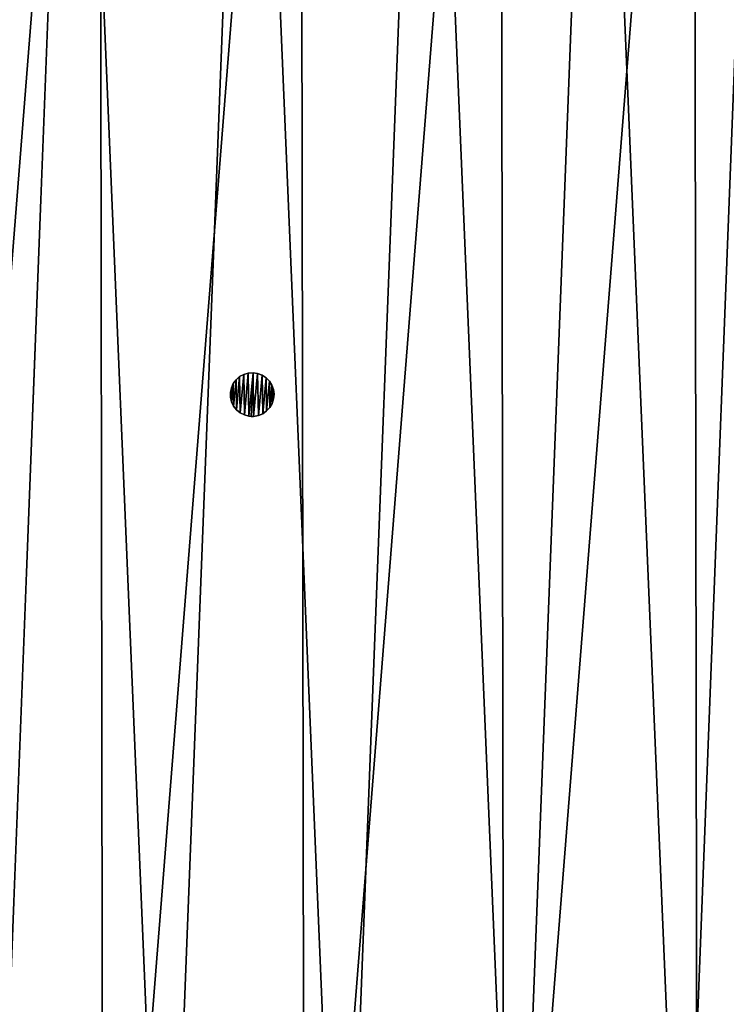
# Model space of a CAD drawing. Header units: millimetres. Extents: x -221 to 238, y -218 to 203.
# Tile 242 of 256: x -37 to 76, y -98 to 60. Entities that reach past the tile are written whole.
import ezdxf

# ---------------------------------------------------------------- set-up
doc = ezdxf.new("R2010")
doc.units = ezdxf.units.MM
doc.header["$LTSCALE"] = 25.4
doc.layers.get('0').update_dxf_attribs({"true_color": 0xff5454})

# ---------------------------------------------------------------- blocks, each defined once
blk = doc.blocks.new('KARO-V-10303.STL#1')
at = {"color": 250, "true_color": 0x262626}
mesh = blk.add_polyface(dxfattribs=at)
corners = [(-197.36, -32.38, 1739.56), (-197.46, 31.78, 1739.56), (-200, -0.3, 1739.56), (-189.8, 63.05, 1739.56), (-189.61, -63.62, 1739.56), (-177.23, 92.68, 1739.56), (-176.95, -93.21, 1739.56), (-160.07, 119.91, 1739.56), (-159.71, -120.39, 1739.56), (-138.76, 144.03, 1739.56), (-138.33, -144.45, 1739.56), (-113.86, 164.42, 1739.56), (-113.36, -164.77, 1739.56), (-86.01, 180.56, 1739.56), (-85.47, -180.82, 1739.56), (-55.93, 192.02, 1739.56), (-55.35, -192.19, 1739.56), (-24.41, 198.51, 1739.56), (-23.81, -198.58, 1739.56), (7.75, 199.85, 1739.56), (8.36, -199.83, 1739.56), (39.71, 196.02, 1739.56), (40.3, -195.9, 1739.56), (70.64, 187.11, 1739.56), (71.2, -186.9, 1739.56), (99.74, 173.36, 1739.56), (100.26, -173.05, 1739.56), (126.25, 155.11, 1739.56), (126.72, -154.73, 1739.56), (149.5, 132.85, 1739.56), (149.9, -132.4, 1739.56), (168.88, 107.15, 1739.56), (169.2, -106.64, 1739.56), (183.88, 78.67, 1739.56), (184.11, -78.12, 1739.56), (194.12, 48.16, 1739.56), (194.26, -47.57, 1739.56), (199.33, 16.39, 1739.56), (199.38, -15.79, 1739.56)]
mesh.append_faces([[corners[k] for k in face] for face in [(0, 1, 2), (37, 36, 38)]], dxfattribs={"vtx0": -1, "color": 250})
mesh.append_faces([[corners[k] for k in face] for face in [(1, 0, 3), (3, 4, 5), (5, 6, 7), (7, 8, 9), (9, 10, 11), (11, 12, 13), (13, 14, 15), (15, 16, 17), (17, 18, 19), (19, 20, 21), (21, 22, 23), (23, 24, 25), (25, 26, 27), (27, 28, 29), (29, 30, 31), (31, 32, 33), (33, 34, 35), (35, 36, 37)]], dxfattribs={"vtx0": -1, "vtx1": -1, "color": 250})
mesh.append_faces([[corners[k] for k in face] for face in [(3, 0, 4), (5, 4, 6), (7, 6, 8), (9, 8, 10), (11, 10, 12), (13, 12, 14), (15, 14, 16), (17, 16, 18), (19, 18, 20), (21, 20, 22), (23, 22, 24), (25, 24, 26), (27, 26, 28), (29, 28, 30), (31, 30, 32), (33, 32, 34), (35, 34, 36)]], dxfattribs={"vtx0": -1, "vtx2": -1, "color": 250})
mesh = blk.add_polyface(dxfattribs=at)
corners = [(-197.46, 31.78, 1738.76), (-197.36, -32.38, 1738.76), (-200, -0.3, 1738.76), (-189.8, 63.05, 1738.76), (-189.61, -63.62, 1738.76), (-177.23, 92.68, 1738.76), (-176.95, -93.21, 1738.76), (-160.07, 119.91, 1738.76), (-159.71, -120.39, 1738.76), (-138.76, 144.03, 1738.76), (-138.33, -144.45, 1738.76), (-113.86, 164.42, 1738.76), (-113.36, -164.77, 1738.76), (-86.01, 180.56, 1738.76), (-85.47, -180.82, 1738.76), (-55.93, 192.02, 1738.76), (-55.35, -192.19, 1738.76), (-24.41, 198.51, 1738.76), (-23.81, -198.58, 1738.76), (7.75, 199.85, 1738.76), (8.36, -199.83, 1738.76), (39.71, 196.02, 1738.76), (40.3, -195.9, 1738.76), (70.64, 187.11, 1738.76), (71.2, -186.9, 1738.76), (99.74, 173.36, 1738.76), (100.26, -173.05, 1738.76), (126.25, 155.11, 1738.76), (126.72, -154.73, 1738.76), (149.5, 132.85, 1738.76), (149.9, -132.4, 1738.76), (168.88, 107.15, 1738.76), (169.2, -106.64, 1738.76), (183.88, 78.67, 1738.76), (184.11, -78.12, 1738.76), (194.12, 48.16, 1738.76), (194.26, -47.57, 1738.76), (199.33, 16.39, 1738.76), (199.38, -15.79, 1738.76)]
mesh.append_faces([[corners[k] for k in face] for face in [(0, 1, 2), (36, 37, 38)]], dxfattribs={"vtx0": -1, "color": 250})
mesh.append_faces([[corners[k] for k in face] for face in [(1, 3, 4), (4, 5, 6), (6, 7, 8), (8, 9, 10), (10, 11, 12), (12, 13, 14), (14, 15, 16), (16, 17, 18), (18, 19, 20), (20, 21, 22), (22, 23, 24), (24, 25, 26), (26, 27, 28), (28, 29, 30), (30, 31, 32), (32, 33, 34), (34, 35, 36)]], dxfattribs={"vtx0": -1, "vtx1": -1, "color": 250})
mesh.append_faces([[corners[k] for k in face] for face in [(1, 0, 3), (4, 3, 5), (6, 5, 7), (8, 7, 9), (10, 9, 11), (12, 11, 13), (14, 13, 15), (16, 15, 17), (18, 17, 19), (20, 19, 21), (22, 21, 23), (24, 23, 25), (26, 25, 27), (28, 27, 29), (30, 29, 31), (32, 31, 33), (34, 33, 35), (36, 35, 37)]], dxfattribs={"vtx0": -1, "vtx2": -1, "color": 250})
mesh = blk.add_polyface(dxfattribs=at)
corners = [(-173.76, 20.8, 1739.56), (-171.4, -35.29, 1739.56), (-174.85, -7.34, 1739.56), (-168.17, 48.41, 1739.56), (-163.52, -62.33, 1739.56), (-158.23, 74.76, 1739.56), (-151.41, -87.75, 1739.56), (-144.19, 99.17, 1739.56), (-135.37, -110.9, 1739.56), (-126.41, 121.02, 1739.56), (-115.83, -131.18, 1739.56), (-105.36, 139.73, 1739.56), (-93.28, -148.06, 1739.56), (-81.59, 154.82, 1739.56), (-68.32, -161.11, 1739.56), (-55.69, 165.9, 1739.56), (-41.6, -169.98, 1739.56), (-28.36, 172.69, 1739.56), (-13.79, -174.46, 1739.56), (-0.29, 175, 1739.56), (14.37, -174.41, 1739.56), (27.78, 172.78, 1739.56), (42.16, -169.84, 1739.56), (55.14, 166.09, 1739.56), (68.86, -160.88, 1739.56), (81.07, 155.09, 1739.56), (93.78, -147.75, 1739.56), (104.9, 140.08, 1739.56), (116.27, -130.79, 1739.56), (126.01, 121.44, 1739.56), (135.74, -110.45, 1739.56), (143.86, 99.65, 1739.56), (151.7, -87.25, 1739.56), (157.98, 75.29, 1739.56), (163.73, -61.78, 1739.56), (168.01, 48.97, 1739.56), (171.52, -34.72, 1739.56), (173.69, 21.38, 1739.56), (174.87, -6.75, 1739.56)]
mesh.append_faces([[corners[k] for k in face] for face in [(0, 1, 2), (36, 37, 38)]], dxfattribs={"vtx0": -1, "color": 250})
mesh.append_faces([[corners[k] for k in face] for face in [(1, 3, 4), (4, 5, 6), (6, 7, 8), (8, 9, 10), (10, 11, 12), (12, 13, 14), (14, 15, 16), (16, 17, 18), (18, 19, 20), (20, 21, 22), (22, 23, 24), (24, 25, 26), (26, 27, 28), (28, 29, 30), (30, 31, 32), (32, 33, 34), (34, 35, 36)]], dxfattribs={"vtx0": -1, "vtx1": -1, "color": 250})
mesh.append_faces([[corners[k] for k in face] for face in [(1, 0, 3), (4, 3, 5), (6, 5, 7), (8, 7, 9), (10, 9, 11), (12, 11, 13), (14, 13, 15), (16, 15, 17), (18, 17, 19), (20, 19, 21), (22, 21, 23), (24, 23, 25), (26, 25, 27), (28, 27, 29), (30, 29, 31), (32, 31, 33), (34, 33, 35), (36, 35, 37)]], dxfattribs={"vtx0": -1, "vtx2": -1, "color": 250})
mesh = blk.add_polyface(dxfattribs=at)
corners = [(-171.4, -35.29, 1759.56), (-173.76, 20.8, 1759.56), (-174.85, -7.34, 1759.56), (-168.17, 48.41, 1759.56), (-163.52, -62.33, 1759.56), (-158.23, 74.76, 1759.56), (-151.41, -87.75, 1759.56), (-144.19, 99.17, 1759.56), (-135.37, -110.9, 1759.56), (-126.41, 121.02, 1759.56), (-115.83, -131.18, 1759.56), (-105.36, 139.73, 1759.56), (-93.28, -148.06, 1759.56), (-81.59, 154.82, 1759.56), (-68.32, -161.11, 1759.56), (-55.69, 165.9, 1759.56), (-41.6, -169.98, 1759.56), (-28.36, 172.69, 1759.56), (-13.79, -174.46, 1759.56), (-0.29, 175, 1759.56), (14.37, -174.41, 1759.56), (27.78, 172.78, 1759.56), (42.16, -169.84, 1759.56), (55.14, 166.09, 1759.56), (68.86, -160.88, 1759.56), (81.07, 155.09, 1759.56), (93.78, -147.75, 1759.56), (104.9, 140.08, 1759.56), (116.27, -130.79, 1759.56), (126.01, 121.44, 1759.56), (135.74, -110.45, 1759.56), (143.86, 99.65, 1759.56), (151.7, -87.25, 1759.56), (157.98, 75.29, 1759.56), (163.73, -61.78, 1759.56), (168.01, 48.97, 1759.56), (171.52, -34.72, 1759.56), (173.69, 21.38, 1759.56), (174.87, -6.75, 1759.56)]
mesh.append_faces([[corners[k] for k in face] for face in [(0, 1, 2), (37, 36, 38)]], dxfattribs={"vtx0": -1, "color": 250})
mesh.append_faces([[corners[k] for k in face] for face in [(1, 0, 3), (3, 4, 5), (5, 6, 7), (7, 8, 9), (9, 10, 11), (11, 12, 13), (13, 14, 15), (15, 16, 17), (17, 18, 19), (19, 20, 21), (21, 22, 23), (23, 24, 25), (25, 26, 27), (27, 28, 29), (29, 30, 31), (31, 32, 33), (33, 34, 35), (35, 36, 37)]], dxfattribs={"vtx0": -1, "vtx1": -1, "color": 250})
mesh.append_faces([[corners[k] for k in face] for face in [(3, 0, 4), (5, 4, 6), (7, 6, 8), (9, 8, 10), (11, 10, 12), (13, 12, 14), (15, 14, 16), (17, 16, 18), (19, 18, 20), (21, 20, 22), (23, 22, 24), (25, 24, 26), (27, 26, 28), (29, 28, 30), (31, 30, 32), (33, 32, 34), (35, 34, 36)]], dxfattribs={"vtx0": -1, "vtx2": -1, "color": 250})
mesh = blk.add_polyface(dxfattribs=at)
corners = [(-3.47, -0.43, 1738.76), (-3.33, 1.07, 1738.76), (-3.48, 0.32, 1738.76), (-3.3, -1.17, 1738.76), (-3.03, 1.76, 1738.76), (-2.97, -1.85, 1738.76), (-2.58, 2.37, 1738.76), (-2.5, -2.45, 1738.76), (-2.01, 2.87, 1738.76), (-1.92, -2.93, 1738.76), (-1.35, 3.23, 1738.76), (-1.24, -3.27, 1738.76), (-0.62, 3.44, 1738.76), (-0.51, -3.46, 1738.76), (0.14, 3.5, 1738.76), (-0.14, -3.5, 1738.76), (0.24, -3.49, 1738.76), (0.88, 3.39, 1738.76), (0.99, -3.36, 1738.76), (1.59, 3.12, 1738.76), (1.69, -3.07, 1738.76), (2.22, 2.7, 1738.76), (2.31, -2.63, 1738.76), (2.75, 2.16, 1738.76), (2.82, -2.07, 1738.76), (3.15, 1.52, 1738.76), (3.2, -1.42, 1738.76), (3.41, 0.81, 1738.76), (3.43, -0.7, 1738.76), (3.5, 0.05, 1738.76)]
mesh.append_faces([[corners[k] for k in face] for face in [(0, 1, 2), (27, 28, 29)]], dxfattribs={"vtx0": -1, "color": 250})
mesh.append_faces([[corners[k] for k in face] for face in [(1, 3, 4), (4, 5, 6), (6, 7, 8), (8, 9, 10), (10, 11, 12), (12, 13, 14), (14, 16, 17), (17, 18, 19), (19, 20, 21), (21, 22, 23), (23, 24, 25), (25, 26, 27)]], dxfattribs={"vtx0": -1, "vtx1": -1, "color": 250})
mesh.append_faces([[corners[k] for k in face] for face in [(1, 0, 3), (4, 3, 5), (6, 5, 7), (8, 7, 9), (10, 9, 11), (12, 11, 13), (14, 13, 15), (14, 15, 16), (17, 16, 18), (19, 18, 20), (21, 20, 22), (23, 22, 24), (25, 24, 26), (27, 26, 28)]], dxfattribs={"vtx0": -1, "vtx2": -1, "color": 250})
mesh = blk.add_polyface(dxfattribs=at)
corners = [(-3.33, 1.07, 1723.76), (-3.47, -0.43, 1723.76), (-3.48, 0.32, 1723.76), (-3.3, -1.17, 1723.76), (-3.03, 1.76, 1723.76), (-2.97, -1.85, 1723.76), (-2.58, 2.37, 1723.76), (-2.5, -2.45, 1723.76), (-2.01, 2.87, 1723.76), (-1.92, -2.93, 1723.76), (-1.35, 3.23, 1723.76), (-1.24, -3.27, 1723.76), (-0.62, 3.44, 1723.76), (-0.51, -3.46, 1723.76), (0.14, 3.5, 1723.76), (-0.14, -3.5, 1723.76), (0.24, -3.49, 1723.76), (0.88, 3.39, 1723.76), (0.99, -3.36, 1723.76), (1.59, 3.12, 1723.76), (1.69, -3.07, 1723.76), (2.22, 2.7, 1723.76), (2.31, -2.63, 1723.76), (2.75, 2.16, 1723.76), (2.82, -2.07, 1723.76), (3.15, 1.52, 1723.76), (3.2, -1.42, 1723.76), (3.41, 0.81, 1723.76), (3.43, -0.7, 1723.76), (3.5, 0.05, 1723.76)]
mesh.append_faces([[corners[k] for k in face] for face in [(0, 1, 2), (28, 27, 29)]], dxfattribs={"vtx0": -1, "color": 250})
mesh.append_faces([[corners[k] for k in face] for face in [(1, 0, 3), (3, 4, 5), (5, 6, 7), (7, 8, 9), (9, 10, 11), (11, 12, 13), (13, 14, 15), (15, 14, 16), (16, 17, 18), (18, 19, 20), (20, 21, 22), (22, 23, 24), (24, 25, 26), (26, 27, 28)]], dxfattribs={"vtx0": -1, "vtx1": -1, "color": 250})
mesh.append_faces([[corners[k] for k in face] for face in [(3, 0, 4), (5, 4, 6), (7, 6, 8), (9, 8, 10), (11, 10, 12), (13, 12, 14), (16, 14, 17), (18, 17, 19), (20, 19, 21), (22, 21, 23), (24, 23, 25), (26, 25, 27)]], dxfattribs={"vtx0": -1, "vtx2": -1, "color": 250})
mesh = blk.add_polyface(dxfattribs=at)
corners = [(-2.01, 2.87, 1738.76), (-1.35, 3.23, 1723.76), (-2.01, 2.87, 1723.76), (-1.35, 3.23, 1738.76)]
mesh.append_faces([[corners[k] for k in face] for face in [(0, 1, 2), (1, 0, 3)]], dxfattribs={"vtx0": -1, "color": 250})
mesh = blk.add_polyface(dxfattribs=at)
corners = [(-1.35, 3.23, 1738.76), (-0.62, 3.44, 1723.76), (-1.35, 3.23, 1723.76), (-0.62, 3.44, 1738.76)]
mesh.append_faces([[corners[k] for k in face] for face in [(0, 1, 2), (1, 0, 3)]], dxfattribs={"vtx0": -1, "color": 250})
mesh = blk.add_polyface(dxfattribs=at)
corners = [(-0.62, 3.44, 1738.76), (0.14, 3.5, 1723.76), (-0.62, 3.44, 1723.76), (0.14, 3.5, 1738.76)]
mesh.append_faces([[corners[k] for k in face] for face in [(0, 1, 2), (1, 0, 3)]], dxfattribs={"vtx0": -1, "color": 250})
mesh = blk.add_polyface(dxfattribs=at)
corners = [(0.14, 3.5, 1738.76), (0.88, 3.39, 1723.76), (0.14, 3.5, 1723.76), (0.88, 3.39, 1738.76)]
mesh.append_faces([[corners[k] for k in face] for face in [(0, 1, 2), (1, 0, 3)]], dxfattribs={"vtx0": -1, "color": 250})
mesh = blk.add_polyface(dxfattribs=at)
corners = [(0.88, 3.39, 1738.76), (1.59, 3.12, 1723.76), (0.88, 3.39, 1723.76), (1.59, 3.12, 1738.76)]
mesh.append_faces([[corners[k] for k in face] for face in [(0, 1, 2), (1, 0, 3)]], dxfattribs={"vtx0": -1, "color": 250})
mesh = blk.add_polyface(dxfattribs=at)
corners = [(-3.03, 1.76, 1738.76), (-3.33, 1.07, 1723.76), (-3.33, 1.07, 1738.76), (-3.03, 1.76, 1723.76)]
mesh.append_faces([[corners[k] for k in face] for face in [(0, 1, 2), (1, 0, 3)]], dxfattribs={"vtx0": -1, "color": 250})
mesh = blk.add_polyface(dxfattribs=at)
corners = [(-2.58, 2.37, 1738.76), (-3.03, 1.76, 1723.76), (-3.03, 1.76, 1738.76), (-2.58, 2.37, 1723.76)]
mesh.append_faces([[corners[k] for k in face] for face in [(0, 1, 2), (1, 0, 3)]], dxfattribs={"vtx0": -1, "color": 250})
mesh = blk.add_polyface(dxfattribs=at)
corners = [(-2.58, 2.37, 1738.76), (-2.01, 2.87, 1723.76), (-2.58, 2.37, 1723.76), (-2.01, 2.87, 1738.76)]
mesh.append_faces([[corners[k] for k in face] for face in [(0, 1, 2), (1, 0, 3)]], dxfattribs={"vtx0": -1, "color": 250})
mesh = blk.add_polyface(dxfattribs=at)
corners = [(1.59, 3.12, 1738.76), (2.22, 2.7, 1723.76), (1.59, 3.12, 1723.76), (2.22, 2.7, 1738.76)]
mesh.append_faces([[corners[k] for k in face] for face in [(0, 1, 2), (1, 0, 3)]], dxfattribs={"vtx0": -1, "color": 250})
mesh = blk.add_polyface(dxfattribs=at)
corners = [(2.22, 2.7, 1723.76), (2.75, 2.16, 1738.76), (2.75, 2.16, 1723.76), (2.22, 2.7, 1738.76)]
mesh.append_faces([[corners[k] for k in face] for face in [(0, 1, 2), (1, 0, 3)]], dxfattribs={"vtx0": -1, "color": 250})
mesh = blk.add_polyface(dxfattribs=at)
corners = [(2.75, 2.16, 1723.76), (3.15, 1.52, 1738.76), (3.15, 1.52, 1723.76), (2.75, 2.16, 1738.76)]
mesh.append_faces([[corners[k] for k in face] for face in [(0, 1, 2), (1, 0, 3)]], dxfattribs={"vtx0": -1, "color": 250})
mesh = blk.add_polyface(dxfattribs=at)
corners = [(-3.33, 1.07, 1738.76), (-3.48, 0.32, 1723.76), (-3.48, 0.32, 1738.76), (-3.33, 1.07, 1723.76)]
mesh.append_faces([[corners[k] for k in face] for face in [(0, 1, 2), (1, 0, 3)]], dxfattribs={"vtx0": -1, "color": 250})
mesh = blk.add_polyface(dxfattribs=at)
corners = [(-3.48, 0.32, 1738.76), (-3.47, -0.43, 1723.76), (-3.47, -0.43, 1738.76), (-3.48, 0.32, 1723.76)]
mesh.append_faces([[corners[k] for k in face] for face in [(0, 1, 2), (1, 0, 3)]], dxfattribs={"vtx0": -1, "color": 250})
mesh = blk.add_polyface(dxfattribs=at)
corners = [(3.15, 1.52, 1723.76), (3.41, 0.81, 1738.76), (3.41, 0.81, 1723.76), (3.15, 1.52, 1738.76)]
mesh.append_faces([[corners[k] for k in face] for face in [(0, 1, 2), (1, 0, 3)]], dxfattribs={"vtx0": -1, "color": 250})
mesh = blk.add_polyface(dxfattribs=at)
corners = [(3.41, 0.81, 1723.76), (3.5, 0.05, 1738.76), (3.5, 0.05, 1723.76), (3.41, 0.81, 1738.76)]
mesh.append_faces([[corners[k] for k in face] for face in [(0, 1, 2), (1, 0, 3)]], dxfattribs={"vtx0": -1, "color": 250})
mesh = blk.add_polyface(dxfattribs=at)
corners = [(3.5, 0.05, 1723.76), (3.43, -0.7, 1738.76), (3.43, -0.7, 1723.76), (3.5, 0.05, 1738.76)]
mesh.append_faces([[corners[k] for k in face] for face in [(0, 1, 2), (1, 0, 3)]], dxfattribs={"vtx0": -1, "color": 250})
mesh = blk.add_polyface(dxfattribs=at)
corners = [(-3.47, -0.43, 1738.76), (-3.3, -1.17, 1723.76), (-3.3, -1.17, 1738.76), (-3.47, -0.43, 1723.76)]
mesh.append_faces([[corners[k] for k in face] for face in [(0, 1, 2), (1, 0, 3)]], dxfattribs={"vtx0": -1, "color": 250})
mesh = blk.add_polyface(dxfattribs=at)
corners = [(-3.3, -1.17, 1738.76), (-2.97, -1.85, 1723.76), (-2.97, -1.85, 1738.76), (-3.3, -1.17, 1723.76)]
mesh.append_faces([[corners[k] for k in face] for face in [(0, 1, 2), (1, 0, 3)]], dxfattribs={"vtx0": -1, "color": 250})
mesh = blk.add_polyface(dxfattribs=at)
corners = [(3.2, -1.42, 1723.76), (2.82, -2.07, 1738.76), (2.82, -2.07, 1723.76), (3.2, -1.42, 1738.76)]
mesh.append_faces([[corners[k] for k in face] for face in [(0, 1, 2), (1, 0, 3)]], dxfattribs={"vtx0": -1, "color": 250})
mesh = blk.add_polyface(dxfattribs=at)
corners = [(3.43, -0.7, 1723.76), (3.2, -1.42, 1738.76), (3.2, -1.42, 1723.76), (3.43, -0.7, 1738.76)]
mesh.append_faces([[corners[k] for k in face] for face in [(0, 1, 2), (1, 0, 3)]], dxfattribs={"vtx0": -1, "color": 250})
mesh = blk.add_polyface(dxfattribs=at)
corners = [(-2.97, -1.85, 1738.76), (-2.5, -2.45, 1723.76), (-2.5, -2.45, 1738.76), (-2.97, -1.85, 1723.76)]
mesh.append_faces([[corners[k] for k in face] for face in [(0, 1, 2), (1, 0, 3)]], dxfattribs={"vtx0": -1, "color": 250})
mesh = blk.add_polyface(dxfattribs=at)
corners = [(-1.92, -2.93, 1738.76), (-2.5, -2.45, 1723.76), (-1.92, -2.93, 1723.76), (-2.5, -2.45, 1738.76)]
mesh.append_faces([[corners[k] for k in face] for face in [(0, 1, 2), (1, 0, 3)]], dxfattribs={"vtx0": -1, "color": 250})
mesh = blk.add_polyface(dxfattribs=at)
corners = [(-1.24, -3.27, 1738.76), (-1.92, -2.93, 1723.76), (-1.24, -3.27, 1723.76), (-1.92, -2.93, 1738.76)]
mesh.append_faces([[corners[k] for k in face] for face in [(0, 1, 2), (1, 0, 3)]], dxfattribs={"vtx0": -1, "color": 250})
mesh = blk.add_polyface(dxfattribs=at)
corners = [(1.69, -3.07, 1738.76), (0.99, -3.36, 1723.76), (1.69, -3.07, 1723.76), (0.99, -3.36, 1738.76)]
mesh.append_faces([[corners[k] for k in face] for face in [(0, 1, 2), (1, 0, 3)]], dxfattribs={"vtx0": -1, "color": 250})
mesh = blk.add_polyface(dxfattribs=at)
corners = [(2.31, -2.63, 1738.76), (1.69, -3.07, 1723.76), (2.31, -2.63, 1723.76), (1.69, -3.07, 1738.76)]
mesh.append_faces([[corners[k] for k in face] for face in [(0, 1, 2), (1, 0, 3)]], dxfattribs={"vtx0": -1, "color": 250})
mesh = blk.add_polyface(dxfattribs=at)
corners = [(2.82, -2.07, 1723.76), (2.31, -2.63, 1738.76), (2.31, -2.63, 1723.76), (2.82, -2.07, 1738.76)]
mesh.append_faces([[corners[k] for k in face] for face in [(0, 1, 2), (1, 0, 3)]], dxfattribs={"vtx0": -1, "color": 250})
mesh = blk.add_polyface(dxfattribs=at)
corners = [(-0.51, -3.46, 1738.76), (-1.24, -3.27, 1723.76), (-0.51, -3.46, 1723.76), (-1.24, -3.27, 1738.76)]
mesh.append_faces([[corners[k] for k in face] for face in [(0, 1, 2), (1, 0, 3)]], dxfattribs={"vtx0": -1, "color": 250})
mesh = blk.add_polyface(dxfattribs=at)
corners = [(-0.14, -3.5, 1738.76), (-0.51, -3.46, 1723.76), (-0.14, -3.5, 1723.76), (-0.51, -3.46, 1738.76)]
mesh.append_faces([[corners[k] for k in face] for face in [(0, 1, 2), (1, 0, 3)]], dxfattribs={"vtx0": -1, "color": 250})
mesh = blk.add_polyface(dxfattribs=at)
corners = [(0.24, -3.49, 1738.76), (-0.14, -3.5, 1723.76), (0.24, -3.49, 1723.76), (-0.14, -3.5, 1738.76)]
mesh.append_faces([[corners[k] for k in face] for face in [(0, 1, 2), (1, 0, 3)]], dxfattribs={"vtx0": -1, "color": 250})
mesh = blk.add_polyface(dxfattribs=at)
corners = [(0.99, -3.36, 1738.76), (0.24, -3.49, 1723.76), (0.99, -3.36, 1723.76), (0.24, -3.49, 1738.76)]
mesh.append_faces([[corners[k] for k in face] for face in [(0, 1, 2), (1, 0, 3)]], dxfattribs={"vtx0": -1, "color": 250})

msp = doc.modelspace()

# ---------------------------------------------------------------- block references
at = {"color": 0}
msp.add_blockref('KARO-V-10303.STL#1', (0, 0), dxfattribs=at)

doc.saveas('drawing.dxf')
